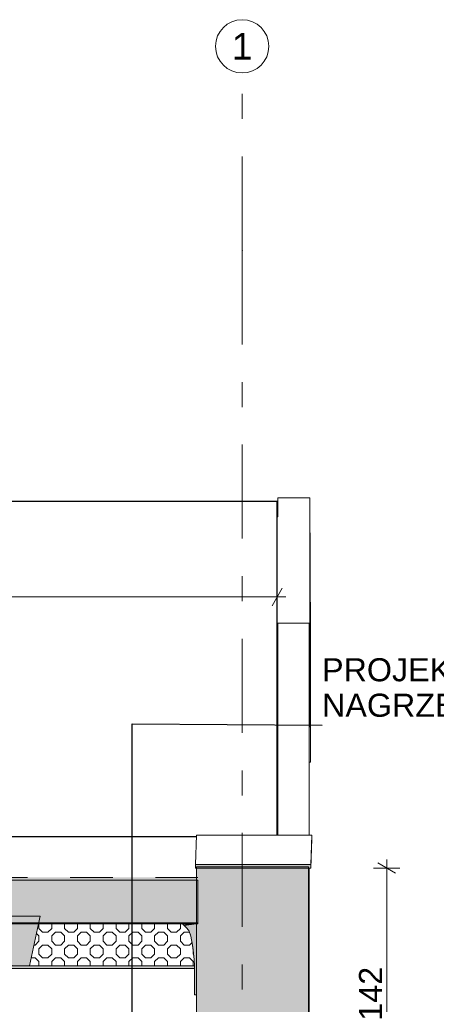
# Model space of a CAD drawing. Header units: centimetres. Extents: x -396 to 14490, y -515 to 1122.
# Tile 72 of 73: x 13502 to 13737, y 497 to 1052. Entities that reach past the tile are written whole.
import ezdxf
from ezdxf.enums import TextEntityAlignment as Align

# ---------------------------------------------------------------- set-up
doc = ezdxf.new("R2010")
doc.units = ezdxf.units.CM
doc.header["$MEASUREMENT"] = 0
for name, pattern in [('Przerywana (2)', [48, 24, -24]), ('Przerywana podwójnie', [109.361107, 52.916665, -21.166666, 14.111111, -21.166666]), ('Wipeout_Contour', [100, 0, -100])]:
    doc.linetypes.add(name, pattern=pattern)
for name, color, linetype in [('00 - SUFIT Z BLACHY', 7, 'Continuous'), ('280-A Dachy Powłoki', 7, 'Continuous'), ('299-A Wymiary Opisy', 7, 'Continuous'), ('410-K Osie główne', 7, 'Continuous'), ('420-K Ściany', 7, 'Continuous'), ('450-K Belki', 7, 'Continuous'), ('450-K Belki nośne', 7, 'Continuous'), ('460 - Stropy', 7, 'Continuous'), ('Nowe_420 - Wełna mineralna', 7, 'Continuous')]:
    doc.layers.add(name, color=color, linetype=linetype)
for name, color, linetype, lineweight in [('00 - SUFIT Z BLACHY_Nr_pióra__12', 7, 'Continuous', 13), ('00 - SUFIT Z BLACHY_Nr_pióra__30', 7, 'Continuous', 20), ('0_Nr_pióra__13', 7, 'Continuous', 25), ('280-A Dachy Powłoki_Nr_pióra__29', 7, 'Continuous', 20), ('280-A Dachy Powłoki_Nr_pióra__69', 7, 'Continuous', 20), ('299-A Wymiary Opisy_Nr_pióra__11', 7, 'Continuous', 0), ('410-K Osie główne_Nr_pióra__11', 7, 'Continuous', 0), ('410-K Osie główne_Nr_pióra__7', 7, 'Continuous', 20), ('420 - Wełna mineralna_Nr_pióra__12', 7, 'Continuous', 13), ('420 - Wełna mineralna_Nr_pióra__21', 7, 'Continuous', 20), ('420-K Ściany_Nr_pióra__12', 7, 'Continuous', 13), ('420-K Ściany_Nr_pióra__13', 7, 'Continuous', 25), ('450-K Belki nośne_Nr_pióra__2', 7, 'Continuous', 20), ('450-K Belki_Nr_pióra__13', 7, 'Continuous', 25), ('460 - Stropy_Nr_pióra__12', 7, 'Continuous', 13), ('460 - Stropy_Nr_pióra__2', 7, 'Continuous', 20), ('Nowe_199-Z Wymiary i opisy_Nr_pióra__135', 5, 'Continuous', 20), ('Nowe_420 - Wełna mineralna_Nr_pióra__135', 5, 'Continuous', 0)]:
    doc.layers.add(name, color=color, linetype=linetype, lineweight=lineweight)
for name, color, linetype, lineweight, true_color in [('280-A Dachy Powłoki_Nr_pióra__49', 7, 'Continuous', 20, 0xcfd8da), ('280-A Dachy Powłoki_Nr_pióra__92', 7, 'Continuous', 20, 0xdfdfdf), ('420-K Ściany_Nr_pióra__82', 7, 'Continuous', 20, 0xd9b486)]:
    doc.layers.add(name, color=color, linetype=linetype, lineweight=lineweight, true_color=true_color)
doc.styles.add('STYL_AUTOMATYCZNY_1', font='arial.ttf')
doc.styles.add('STYL_AUTOMATYCZNY_2', font='arial.ttf')
doc.dimstyles.new('STYL_AUTOMATYCZNY__1', dxfattribs={"dimtxt": 13, "dimasz": 7.6, "dimexe": 0.18, "dimexo": 0.0625, "dimgap": 0, "dimtad": 1, "dimtih": 1, "dimtoh": 1, "dimdec": 0, "dimzin": 0, "dimdsep": 46, "dimtxsty": 'STYL_AUTOMATYCZNY_1', "dimblk": 'ARROWHEAD_2', "dimblk1": 'ARROWHEAD_2', "dimblk2": 'ARROWHEAD_2', "dimcen": 0.09, "dimclrd": 7, "dimclre": 7, "dimclrt": 7, "dimadec": 0, "dimazin": 0, "dimtfac": 1, "dimtdec": 4, "dimtmove": 0, "dimatfit": 3, "dimfxl": 0, "dimtolj": 1, "dimtzin": 0, "dimarcsym": 0})
doc.dimstyles.new('STYL_AUTOMATYCZNY__2', dxfattribs={"dimtxt": 13, "dimasz": 7.6, "dimexe": 0.18, "dimexo": 0.0625, "dimgap": 0, "dimtad": 1, "dimdec": 0, "dimzin": 0, "dimdsep": 46, "dimtxsty": 'STYL_AUTOMATYCZNY_1', "dimblk": 'ARROWHEAD_2', "dimblk1": 'ARROWHEAD_2', "dimblk2": 'ARROWHEAD_2', "dimcen": 0.09, "dimclrd": 7, "dimclre": 7, "dimclrt": 7, "dimadec": 0, "dimazin": 0, "dimtfac": 1, "dimtdec": 4, "dimtmove": 0, "dimatfit": 3, "dimfxl": 0, "dimtolj": 1, "dimtzin": 0, "dimarcsym": 0})
doc.dimstyles.new('STYL_AUTOMATYCZNY__3', dxfattribs={"dimtxt": 0.18, "dimasz": 14.592, "dimexe": 0.18, "dimexo": 0.0625, "dimgap": 0, "dimtad": 0, "dimtih": 1, "dimtoh": 1, "dimdec": 4, "dimzin": 0, "dimdsep": 46, "dimcen": 0.09, "dimadec": 0, "dimazin": 0, "dimtfac": 1, "dimtdec": 4, "dimtmove": 0, "dimatfit": 3, "dimldrblk": 'ARROWHEAD_5', "dimfxl": 0, "dimtolj": 1, "dimtzin": 0, "dimarcsym": 0})

# ---------------------------------------------------------------- blocks, each defined once
blk = doc.blocks.new('ElemPrzekroju_130_2', base_point=(13661.33, 21.87))
at = {"layer": '450-K Belki nośne', "linetype": 'Continuous', "lineweight": 0, "true_color": 0x000000}
blk.add_hatch(color=18, dxfattribs=at).paths.add_polyline_path([(13507.76, 518.9), (13513.76, 547), (13491.76, 547.01), (13497.76, 518.9)])
at = {"layer": '450-K Belki nośne_Nr_pióra__2', "color": 7, "linetype": 'Continuous', "lineweight": 20}
for p, q in [((13491.76, 547.01), (13497.76, 518.9)), ((13491.76, 547.01), (13513.76, 547)), ((13513.76, 547), (13507.76, 518.9)), ((13497.76, 518.9), (13507.76, 518.9))]:
    blk.add_line(p, q, dxfattribs=at)
blk = doc.blocks.new('ElemPrzekroju_141_2', base_point=(13661.33, 21.87))
at = {"layer": '280-A Dachy Powłoki', "linetype": 'Continuous', "lineweight": 0, "true_color": 0x000000}
for points in [[(10655.13, 568.46), (10655.13, 566.96), (13601.85, 567.28), (13601.85, 568.79)], [(10655.13, 542.87), (10786.52, 542.88), (10785.64, 547.01), (10807.64, 547), (10806.76, 542.88), (10937.42, 542.9), (10936.54, 547.01), (10958.54, 547), (10957.66, 542.9), (11087.4, 542.91), (11086.53, 547.01), (11108.53, 547), (11107.65, 542.92), (11239.85, 542.93), (11238.98, 547.01), (11260.98, 547), (11260.11, 542.93), (11388.64, 542.95), (11387.78, 547.01), (11409.78, 547), (11408.91, 542.95), (11536.11, 542.96), (11535.25, 547.01), (11557.25, 547), (11556.38, 542.97), (11688.94, 542.98), (11688.08, 547.01), (11710.08, 547), (11709.22, 542.98), (11837.84, 543), (11836.99, 547.01), (11858.99, 547), (11858.13, 543), (11988.54, 543.01), (11987.69, 547.01), (12009.69, 547), (12008.84, 543.02), (12146.24, 543.03), (12145.39, 547.01), (12167.39, 547), (12166.54, 543.03), (12303.71, 543.05), (12302.86, 547.01), (12324.86, 547), (12324.02, 543.05), (12422.82, 543.06), (12421.91, 547.01), (12457.91, 547), (12457, 543.06), (12590.12, 543.08), (12589.28, 547.01), (12611.28, 547), (12610.44, 543.08), (12740.97, 543.1), (12740.13, 547.01), (12762.13, 547), (12761.3, 543.1), (12891.48, 543.11), (12890.58, 547.01), (12926.58, 547), (12925.68, 543.12), (13025.3, 543.13), (13024.41, 547.01), (13060.41, 547), (13059.51, 543.13), (13192, 543.15), (13191.18, 547.01), (13213.18, 547), (13212.35, 543.15), (13342.54, 543.16), (13341.72, 547.01), (13363.72, 547), (13362.9, 543.16), (13492.58, 543.18), (13491.76, 547.01), (13513.76, 547), (13512.94, 543.18), (13601.85, 543.19), (13601.85, 567.28), (10655.13, 566.96)], [(13512.83, 542.68), (13601.85, 542.69), (13601.85, 543.19), (13512.94, 543.18)]]:
    blk.add_hatch(color=18, dxfattribs=at).paths.add_polyline_path(points)
at = {"layer": '280-A Dachy Powłoki_Nr_pióra__29', "color": 7, "linetype": 'Przerywana (2)', "lineweight": 20}
blk.add_line((13602.62, 568.79), (10653.68, 568.46), dxfattribs=at)
at = {"layer": '280-A Dachy Powłoki_Nr_pióra__29', "color": 7, "linetype": 'Continuous', "lineweight": 20}
for q in [(10653.68, 542.87), (13602.63, 542.69)]:
    blk.add_line((13602.63, 543.19), q, dxfattribs=at)
at = {"layer": '280-A Dachy Powłoki_Nr_pióra__49', "color": 254, "linetype": 'Continuous', "lineweight": 20, "true_color": 0xcfd8da}
for p, q in [((13602.62, 567.28), (13602.63, 543.19)), ((13602.63, 542.69), (10653.68, 542.36))]:
    blk.add_line(p, q, dxfattribs=at)
at = {"layer": '280-A Dachy Powłoki_Nr_pióra__69', "color": 7, "linetype": 'Continuous', "lineweight": 20}
blk.add_line((13602.62, 567.28), (10653.68, 566.96), dxfattribs=at)
blk = doc.blocks.new('ElemPrzekroju_147_2', base_point=(13661.33, 21.87))
at = {"layer": '460 - Stropy', "linetype": 'Continuous', "lineweight": 0, "true_color": 0x000000}
blk.add_hatch(color=18, dxfattribs=at).paths.add_polyline_path([(13594.06, 541.93), (13596.05, 540.59), (13597.54, 538.7), (13598.4, 536.45), (13599.74, 529.54), (13600.52, 522.56), (13600.75, 515.53), (13600.75, 502.68), (13601.7, 502.68), (13601.85, 542.69), (13601.51, 542.69)])
at = {"layer": '460 - Stropy_Nr_pióra__12', "color": 7, "linetype": 'Continuous', "lineweight": 13}
for p, q in [((13594.06, 541.93), (13594.07, 542.69)), ((13601.7, 502.68), (13601.85, 513.09))]:
    blk.add_line(p, q, dxfattribs=at)
at = {"layer": '460 - Stropy_Nr_pióra__2', "color": 7, "linetype": 'Continuous', "lineweight": 20}
for p, q in [((13601.85, 542.72), (13594.06, 541.93)), ((13601.85, 542.72), (13601.7, 502.68)), ((13601.7, 502.68), (13600.75, 502.68))]:
    blk.add_line(p, q, dxfattribs=at)
at = {"layer": '460 - Stropy_Nr_pióra__2', "color": 7, "linetype": 'Continuous', "lineweight": 20, "flags": 128}
blk.add_lwpolyline([(13594.06, 541.93), (13596.05, 540.59), (13597.54, 538.7), (13598.4, 536.45), (13599.74, 529.54), (13600.52, 522.56), (13600.75, 515.53), (13600.75, 502.68)], dxfattribs=at)
blk = doc.blocks.new('ElemPrzekroju_148_2', base_point=(13661.33, 21.87))
at = {"layer": '00 - SUFIT Z BLACHY', "linetype": 'Continuous', "lineweight": 0, "true_color": 0x000000}
blk.add_hatch(color=18, dxfattribs=at).paths.add_polyline_path([(13601.85, 574.7), (13601.85, 491.87), (13664.85, 491.87), (13664.85, 574.71)])
at = {"layer": '00 - SUFIT Z BLACHY_Nr_pióra__12', "color": 7, "linetype": 'Continuous', "lineweight": 13}
blk.add_line((13665.19, 491.87), (13665.19, 574.04), dxfattribs=at)
at = {"layer": '00 - SUFIT Z BLACHY_Nr_pióra__30', "color": 7, "linetype": 'Continuous', "lineweight": 20}
for p, q in [((13664.85, 574.71), (13601.85, 574.7)), ((13601.85, 574.7), (13601.85, 491.87)), ((13664.85, 574.71), (13664.85, 491.87)), ((13664.85, 491.87), (13601.85, 491.87))]:
    blk.add_line(p, q, dxfattribs=at)
blk = doc.blocks.new('ElemPrzekroju_156_2', base_point=(13661.33, 21.87))
at = {"layer": '00 - SUFIT Z BLACHY', "linetype": 'Continuous', "lineweight": 0, "true_color": 0x000000}
blk.add_hatch(color=18, dxfattribs=at).paths.add_polyline_path([(13601.21, 576.03), (13601.21, 574.03), (13601.85, 574.03), (13601.85, 574.7), (13664.85, 574.71), (13664.85, 574.04), (13666.21, 574.04), (13666.21, 576.04)])
at = {"layer": '00 - SUFIT Z BLACHY_Nr_pióra__12', "color": 7, "linetype": 'Continuous', "lineweight": 13}
for p, q in [((13601.21, 576.03), (13601.82, 592.54)), ((13613.4, 592.54), (13601.82, 592.54)), ((13666.82, 592.54), (13613.4, 592.54)), ((13666.21, 576.04), (13666.82, 592.54)), ((13666.21, 574.04), (13666.82, 590.54)), ((13666.82, 590.54), (13666.82, 592.54))]:
    blk.add_line(p, q, dxfattribs=at)
at = {"layer": '00 - SUFIT Z BLACHY_Nr_pióra__30', "color": 7, "linetype": 'Continuous', "lineweight": 20}
for p, q in [((13666.21, 576.04), (13601.21, 576.03)), ((13601.21, 576.03), (13601.21, 574.03)), ((13666.21, 574.04), (13601.21, 574.03)), ((13666.21, 576.04), (13666.21, 574.04))]:
    blk.add_line(p, q, dxfattribs=at)
blk = doc.blocks.new('ElemPrzekroju_166_2', base_point=(13661.33, 21.87))
at = {"layer": '420-K Ściany_Nr_pióra__82', "color": 43, "linetype": 'Continuous', "lineweight": 20, "true_color": 0xd9b486}
for p, q in [((13647.23, 771.87), (13647.53, 771.87)), ((13647.53, 711.87), (13647.53, 592.54))]:
    blk.add_line(p, q, dxfattribs=at)
blk = doc.blocks.new('ElemPrzekroju_167_2', base_point=(13661.33, 21.87))
at = {"layer": '420-K Ściany_Nr_pióra__12', "color": 7, "linetype": 'Continuous', "lineweight": 13}
for p, q in [((13665.23, 592.54), (13665.23, 711.87)), ((13665.23, 46.87), (13665.23, 574.04))]:
    blk.add_line(p, q, dxfattribs=at)
blk = doc.blocks.new('ElemPrzekroju_168_2', base_point=(13661.33, 21.87))
at = {"layer": '280-A Dachy Powłoki_Nr_pióra__92', "color": 254, "linetype": 'Continuous', "lineweight": 20, "true_color": 0xdfdfdf}
for p, q in [((13647.23, 778.45), (13647.53, 778.45)), ((13647.53, 776.97), (13647.23, 776.97))]:
    blk.add_line(p, q, dxfattribs=at)
blk = doc.blocks.new('ElemPrzekroju_169_2', base_point=(13661.33, 21.87))
at = {"layer": '420-K Ściany_Nr_pióra__13', "color": 7, "linetype": 'Continuous', "lineweight": 25}
for p, q in [((13647.23, 780.54), (13405.55, 780.54)), ((13647.23, 771.87), (13647.23, 780.54)), ((13647.23, 592.54), (13647.23, 771.87))]:
    blk.add_line(p, q, dxfattribs=at)
blk = doc.blocks.new('ElemPrzekroju_170_2', base_point=(13661.33, 21.87))
at = {"layer": '00 - SUFIT Z BLACHY_Nr_pióra__12', "color": 7, "linetype": 'Continuous', "lineweight": 13}
for p, q in [((13647.53, 771.87), (13647.53, 782.56)), ((13647.53, 782.56), (13665.53, 782.56)), ((13665.53, 782.56), (13665.53, 711.87)), ((13665.93, 704.33), (13665.53, 782.56)), ((13647.53, 711.87), (13665.23, 711.87)), ((13665.53, 711.87), (13647.53, 711.87)), ((13665.93, 633.64), (13665.53, 711.87)), ((13665.93, 704.33), (13665.93, 633.64)), ((13665.93, 633.64), (13665.23, 633.64))]:
    blk.add_line(p, q, dxfattribs=at)
blk = doc.blocks.new('ElemPrzekroju_213_2', base_point=(13661.33, 21.87))
at = {"layer": '450-K Belki_Nr_pióra__13', "color": 7, "linetype": 'Continuous', "lineweight": 25}
blk.add_line((13512.34, 540.38), (13596.21, 540.38), dxfattribs=at)
blk = doc.blocks.new('ElemPrzekroju_229_2', base_point=(13661.33, 21.87))
at = {"layer": '460 - Stropy_Nr_pióra__12', "color": 7, "linetype": 'Continuous', "lineweight": 13}
for p, q in [((13597.11, 539.24), (13512.1, 539.24)), ((13600.09, 526.44), (13509.37, 526.44))]:
    blk.add_line(p, q, dxfattribs=at)
blk = doc.blocks.new('*D320', base_point=(13661.33, 21.87))
at = {"layer": '299-A Wymiary Opisy_Nr_pióra__11', "color": 7, "linetype": 'Continuous', "lineweight": 0}
for p, q in [((13713.89, 571.15), (13703.89, 576.92)), ((13708.89, 574.04), (13708.89, 578.93)), ((13716.39, 574.04), (13701.39, 574.04)), ((13708.89, 431.87), (13708.89, 574.04)), ((13703.89, 434.76), (13713.89, 428.99)), ((13716.39, 431.87), (13701.39, 431.87))]:
    blk.add_line(p, q, dxfattribs=at)
at = {"layer": '299-A Wymiary Opisy_Nr_pióra__11', "color": 7, "lineweight": 0, "insert": (13706.29, 488.08), "char_height": 13, "attachment_point": 7, "rotation": 90, "style": 'STYL_AUTOMATYCZNY_1'}
blk.add_mtext('\\A1;{\\pql;\\fArial|b0|i0|c238|p0;\\W1.000000;142}', dxfattribs=at)
blk = doc.blocks.new('ARROWHEAD_2')
at = {"color": 0, "linetype": 'Continuous', "lineweight": 0}
for p, q in [((0, 0), (-1, 0)), ((-0.378, -0.655), (0.378, 0.655))]:
    blk.add_line(p, q, dxfattribs=at)
blk = doc.blocks.new('ARROWHEAD_5')
at = {"linetype": 'Continuous', "lineweight": 0}
blk.add_hatch(color=0, dxfattribs=at).paths.add_polyline_path([(-1, 0.2679), (0, 0), (-1, -0.2679)])
at = {"color": 0, "linetype": 'Continuous', "lineweight": 0}
blk.add_line((0, 0), (-1, 0), dxfattribs=at)
blk = doc.blocks.new('Standardowy znacznik osi[14]_2', base_point=(13627.52, 1021.87))
at = {"layer": '410-K Osie główne_Nr_pióra__11', "color": 7, "linetype": 'Przerywana podwójnie', "lineweight": 0}
for q in [(13627.52, 1021.87), (13627.52, -278.13)]:
    blk.add_line((13627.52, 921.87), q, dxfattribs=at)
blk.add_point((13627.52, 921.87), dxfattribs=at)
blk.add_point((13627.52, 921.87), dxfattribs=at)
at = {"layer": '410-K Osie główne_Nr_pióra__7', "color": 7, "linetype": 'Continuous', "lineweight": 20}
blk.add_circle((13627.52, 1036.87), 15, dxfattribs=at)
at = {"layer": '410-K Osie główne_Nr_pióra__11', "color": 7, "lineweight": 0, "style": 'STYL_AUTOMATYCZNY_2'}
for tag, p in [('AC_MarkerText_1_0', (13627.52, 1044.37)), ('AC_MarkerText_1_1', (13627.52, -385.63))]:
    blk.add_attdef(tag, text='', height=15, rotation=360, dxfattribs=at).set_placement(p, align=Align.TOP_CENTER)
blk = doc.blocks.new('*D355', base_point=(13661.33, 21.87))
at = {"layer": '299-A Wymiary Opisy_Nr_pióra__11', "color": 7, "linetype": 'Continuous', "lineweight": 0}
for p, q in [((13313.43, 719.26), (13313.43, 734.26)), ((13647.23, 719.26), (13647.23, 734.26)), ((13316.31, 731.76), (13310.54, 721.76)), ((13313.43, 726.76), (13647.23, 726.76)), ((13644.34, 721.76), (13650.12, 731.76)), ((13647.23, 726.76), (13652.12, 726.76))]:
    blk.add_line(p, q, dxfattribs=at)
at = {"layer": '299-A Wymiary Opisy_Nr_pióra__11', "color": 7, "lineweight": 0, "insert": (13465.46, 729.36), "char_height": 13, "attachment_point": 7, "style": 'STYL_AUTOMATYCZNY_1'}
blk.add_mtext('\\A1;{\\pql;\\fArial|b0|i0|c238|p0;\\W1.000000;334}', dxfattribs=at)

msp = doc.modelspace()

# ---------------------------------------------------------------- linework, layer by layer
at = {"layer": '0_Nr_pióra__13', "color": 7, "linetype": 'Continuous', "lineweight": 25}
msp.add_line((13313.43, 591.87), (13601.82, 591.87), dxfattribs=at)

# ---------------------------------------------------------------- block references
at = {"layer": '00 - SUFIT Z BLACHY', "lineweight": 0}
for name in ['ElemPrzekroju_170_2', 'ElemPrzekroju_156_2', 'ElemPrzekroju_148_2']:
    msp.add_blockref(name, (13661.33, 21.87), dxfattribs=at)
at = {"layer": '280-A Dachy Powłoki', "lineweight": 0}
for name in ['ElemPrzekroju_168_2', 'ElemPrzekroju_141_2']:
    msp.add_blockref(name, (13661.33, 21.87), dxfattribs=at)
at = {"layer": '410-K Osie główne', "color": 7, "linetype": 'Continuous', "lineweight": 20}
ref = msp.add_blockref('Standardowy znacznik osi[14]_2', (13627.52, 1021.87), dxfattribs=at)
ref.add_attrib('AC_MarkerText_1', '1', dxfattribs={"layer": '410-K Osie główne_Nr_pióra__11', "color": 7, "lineweight": 0, "height": 15, "rotation": 360, "style": 'STYL_AUTOMATYCZNY_2'}).set_placement((13627.52, 1044.37), align=Align.TOP_CENTER)
at = {"layer": '420-K Ściany', "lineweight": 0}
for name in ['ElemPrzekroju_169_2', 'ElemPrzekroju_166_2', 'ElemPrzekroju_167_2']:
    msp.add_blockref(name, (13661.33, 21.87), dxfattribs=at)
at = {"layer": '450-K Belki', "lineweight": 0}
msp.add_blockref('ElemPrzekroju_213_2', (13661.33, 21.87), dxfattribs=at)
at = {"layer": '450-K Belki nośne', "lineweight": 0}
msp.add_blockref('ElemPrzekroju_130_2', (13661.33, 21.87), dxfattribs=at)
at = {"layer": '460 - Stropy', "lineweight": 0}
for name in ['ElemPrzekroju_229_2', 'ElemPrzekroju_147_2']:
    msp.add_blockref(name, (13661.33, 21.87), dxfattribs=at)

# ---------------------------------------------------------------- texts
at = {"layer": 'Nowe_199-Z Wymiary i opisy_Nr_pióra__135', "color": 5, "linetype": 'Continuous', "lineweight": 20, "insert": (13672.52, 655.31), "char_height": 13, "attachment_point": 7, "line_spacing_factor": 0.92127, "style": 'STYL_AUTOMATYCZNY_1'}
msp.add_mtext('\\A1;{\\pql;\\fArial|b0|i0|c238|p0;\\W1.000000;PROJEKTOWANA LOKALIZACJA \\P\\pql;\\fArial|b0|i0|c238|p0;\\W1.000000;NAGRZEWNICY PO PRZESUNIĘCIU}', dxfattribs=at)

# ---------------------------------------------------------------- dimensions: what is measured, and where the dimension line sits
at = {"layer": '299-A Wymiary Opisy', "color": 7, "linetype": 'Continuous', "lineweight": 0}
dim = msp.add_linear_dim(base=(13647.23, 726.76), p1=(13313.43, 691.87), p2=(13647.23, 678.18), dimstyle='STYL_AUTOMATYCZNY__1', dxfattribs=at)
dim.commit()
dim.dimension.update_dxf_attribs({"geometry": '*D355', "text_midpoint": (13480.3, 735.86), "dimtype": 160})

# ---------------------------------------------------------------- next in the draw order: wipeouts: each hides what was drawn before it
at = {"color": 254, "linetype": 'Wipeout_Contour', "lineweight": 0, "ltscale": 135907.311259}
msp.add_wipeout([(13507.76, 518.92), (13598.97, 518.92), (13600.64, 518.97), (13600.52, 522.56), (13599.61, 530.68), (13598.57, 535.57), (13597.48, 538.78), (13596.05, 540.59), (13593.9, 542.69), (13512.83, 542.68)], dxfattribs=at).dxf.layer = 'Nowe_420 - Wełna mineralna'

# ---------------------------------------------------------------- next in the draw order: hatches: boundary and pattern name
at = {"layer": '420 - Wełna mineralna_Nr_pióra__12', "linetype": 'Continuous', "lineweight": 13}
msp.add_hatch(color=7, dxfattribs=at).paths.add_polyline_path([(13593.82, 542.84), (13594.87, 541.74), (13601.51, 542.69)])
at = {"layer": 'Nowe_420 - Wełna mineralna_Nr_pióra__135', "linetype": 'Continuous', "lineweight": 13}
h = msp.add_hatch(dxfattribs=at)
h.set_pattern_fill('Kółka_1___3X3_0002', color=5, style=0, pattern_type=2)
h.set_pattern_definition([(0, (13580.328, 530.6684), (0, 7.24264), [3, -4.24264]), (90, (13578.207, 532.79), (-7.24264, 0), [3, -4.24264]), (45, (13578.207, 535.79), (-7.2426, 7.2426), [3, -7.2426]), (45, (13583.328, 530.668), (-7.2426, 7.2426), [3, -7.2426]), (315, (13578.207, 532.79), (7.2426, 7.2426), [3, -7.2426]), (315, (13583.328, 537.911), (7.2426, 7.2426), [3, -7.2426])])
h.paths.add_polyline_path([(13507.76, 518.92), (13598.97, 518.92), (13600.64, 518.97), (13600.52, 522.56), (13599.61, 530.68), (13598.57, 535.57), (13597.48, 538.78), (13596.05, 540.59), (13593.9, 542.69), (13512.83, 542.68)])
at = {"layer": 'Nowe_420 - Wełna mineralna_Nr_pióra__135', "linetype": 'Continuous', "lineweight": 0, "true_color": 0x0000bf}
msp.add_hatch(color=172, dxfattribs=at).paths.add_polyline_path([(13405.95, 518.9), (13600.62, 518.9), (13600.62, 517.5), (13405.95, 517.5)])

# ---------------------------------------------------------------- next in the draw order: linework, layer by layer
at = {"layer": '420 - Wełna mineralna_Nr_pióra__21', "color": 7, "linetype": 'Continuous', "lineweight": 20, "flags": 128}
msp.add_lwpolyline([(13593.82, 542.84), (13594.87, 541.74), (13601.51, 542.69)], close=True, dxfattribs=at)
at = {"layer": 'Nowe_420 - Wełna mineralna_Nr_pióra__135', "color": 5, "linetype": 'Continuous', "lineweight": 20, "flags": 128}
for points in [[(13507.76, 518.92), (13598.97, 518.92), (13600.64, 518.97), (13600.52, 522.56), (13599.61, 530.68), (13598.57, 535.57), (13597.48, 538.78), (13596.05, 540.59), (13593.9, 542.69), (13512.83, 542.68)], [(13405.95, 518.9), (13600.62, 518.9), (13600.62, 517.5), (13405.95, 517.5)]]:
    msp.add_lwpolyline(points, close=True, dxfattribs=at)

# ---------------------------------------------------------------- next in the draw order: dimensions: what is measured, and where the dimension line sits
at = {"layer": '299-A Wymiary Opisy', "color": 7, "linetype": 'Continuous', "lineweight": 0}
dim = msp.add_linear_dim(base=(13708.89, 574.04), p1=(10591.68, 431.87), p2=(13665.19, 574.04), angle=90, dimstyle='STYL_AUTOMATYCZNY__2', dxfattribs=at)
dim.commit()
dim.dimension.update_dxf_attribs({"geometry": '*D320', "text_midpoint": (13699.79, 502.92), "dimtype": 160, "text_rotation": 90})

# ---------------------------------------------------------------- next in the draw order: leaders
at = {"layer": 'Nowe_199-Z Wymiary i opisy_Nr_pióra__135', "color": 5, "linetype": 'Continuous', "lineweight": 20, "annotation_type": 0, "has_hookline": 1, "hookline_direction": 0, "text_width": 304.69}
msp.add_leader([(13565.62, 374.11), (13565.62, 655.31), (13672.52, 654.59)], dimstyle='STYL_AUTOMATYCZNY__3', dxfattribs=at)

doc.saveas('drawing.dxf')
